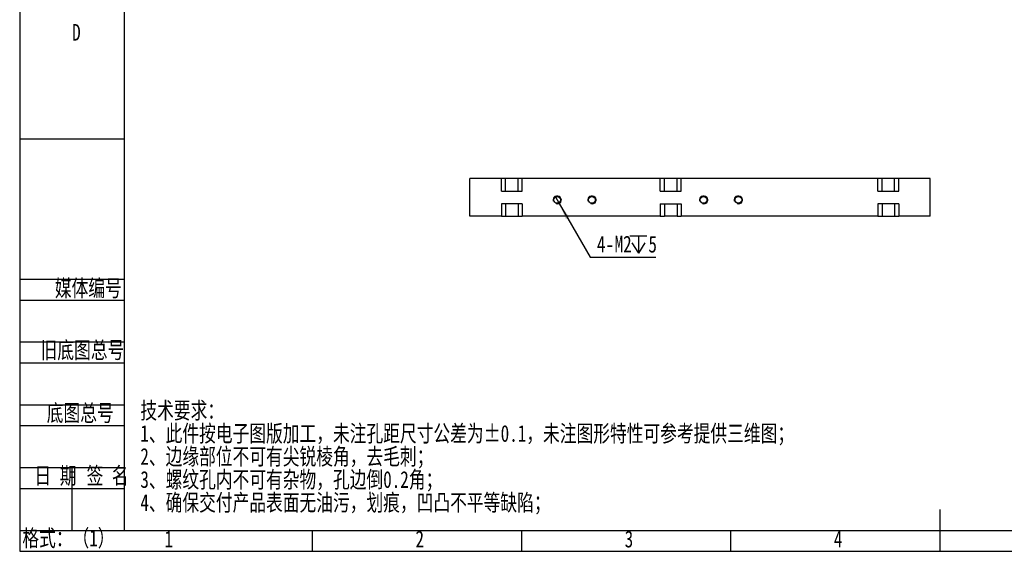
# Model space of a CAD drawing. Header units: millimetres. Extents: x 0 to 1361, y 0 to 298.
# Tile 1 of 5: x 0 to 235, y 0 to 127. Entities that reach past the tile are written whole.
import ezdxf

# ---------------------------------------------------------------- set-up
doc = ezdxf.new("R2010")
doc.units = ezdxf.units.MM
for name, color, linetype in [('10', 7, 'Continuous'), ('5', 7, 'Continuous'), ('9', 7, 'Continuous'), ('图框文字', 7, 'Continuous')]:
    doc.layers.add(name, color=color, linetype=linetype)
doc.styles.add('SLDTEXTSTYLE0', font='hyswlongfangsong.ttf', dxfattribs={"bigfont": 'bigfont'})
doc.styles.add('SLDTEXTSTYLE1', font='hyswlongfangsong.ttf')
doc.dimstyles.new('SLDDIMSTYLE2', dxfattribs={"dimtxt": 4, "dimasz": 4.08, "dimexe": 0, "dimexo": 0.0625, "dimgap": 1, "dimtad": 2, "dimrnd": 1e-09, "dimzin": 12, "dimdsep": 46, "dimtxsty": 'SLDTEXTSTYLE1', "dimblk1": 'NONE', "dimsah": 1, "dimcen": 0, "dimadec": 0, "dimazin": 3, "dimtfac": 1, "dimtmove": 0, "dimatfit": 3, "dimldrblk": 'NONE', "dimfxl": 1, "dimfrac": 2, "dimtolj": 1, "dimtzin": 12, "dimarcsym": 0})

# ---------------------------------------------------------------- blocks, each defined once
blk = doc.blocks.new('SW_SYMBOL_HOLE_DEPTH')
at = {"layer": '图框文字', "color": 0}
for p, q in [((0, 875), (800, 875)), ((100, 555), (400, 75)), ((400, 875), (400, 75)), ((700, 555), (400, 75))]:
    blk.add_line(p, q, dxfattribs=at)
blk = doc.blocks.new('_D_20')
at = {"layer": '图框文字', "transparency": 16777216}
for p, q in [((127.97, 84.77), (128.97, 83.04)), ((128.97, 83.04), (136.38, 70.21)), ((136.38, 70.21), (152.03, 70.21))]:
    blk.add_line(p, q, dxfattribs=at)
blk.add_solid([(128.97, 83.04), (130.57, 79.25), (131.45, 79.76)], dxfattribs=at)
at = {"layer": '图框文字', "transparency": 16777216, "xscale": 0.00515627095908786, "yscale": 0.00515627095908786, "zscale": 0.00515627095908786}
blk.add_blockref('SW_SYMBOL_HOLE_DEPTH', (145.81, 70.8), dxfattribs=at)
at = {"layer": '图框文字', "transparency": 16777216, "char_height": 4, "attachment_point": 1, "style": 'SLDTEXTSTYLE1'}
for s, insert in [('4-', (137.97, 75.36)), ('M2', (142.19, 75.36)), ('5', (150.27, 75.36))]:
    blk.add_mtext(s, dxfattribs=dict(at, insert=insert))
blk = doc.blocks.new('_None')

msp = doc.modelspace()

# ---------------------------------------------------------------- linework, layer by layer
at = {"color": 7, "linetype": 'Continuous', "lineweight": 25}
for p, q in [((107.623, 80.007), (107.623, 89.007)), ((115.123, 89.007), (107.623, 89.007)), ((115.123, 86.007), (115.123, 89.007)), ((116.123, 89.007), (115.123, 89.007)), ((116.123, 86.007), (116.123, 89.007)), ((119.123, 89.007), (116.123, 89.007)), ((119.123, 86.007), (119.123, 89.007)), ((120.123, 89.007), (119.123, 89.007)), ((120.123, 86.007), (120.123, 89.007)), ((153.123, 89.007), (120.123, 89.007)), ((120.123, 86.007), (120.123, 89.007)), ((153.123, 86.007), (153.123, 89.007)), ((154.123, 89.007), (153.123, 89.007)), ((154.123, 86.007), (154.123, 89.007)), ((157.123, 89.007), (154.123, 89.007)), ((157.123, 86.007), (157.123, 89.007)), ((158.123, 89.007), (157.123, 89.007)), ((158.123, 86.007), (158.123, 89.007)), ((205.123, 89.007), (158.123, 89.007)), ((158.123, 86.007), (158.123, 89.007)), ((158.123, 89.007), (158.123, 89.007)), ((205.123, 86.007), (205.123, 89.007)), ((206.123, 89.007), (205.123, 89.007)), ((206.123, 86.007), (206.123, 89.007)), ((209.123, 89.007), (206.123, 89.007)), ((209.123, 86.007), (209.123, 89.007)), ((210.123, 89.007), (209.123, 89.007)), ((210.123, 86.007), (210.123, 89.007)), ((217.623, 89.007), (210.123, 89.007)), ((210.123, 86.007), (210.123, 89.007)), ((210.123, 89.007), (210.123, 89.007)), ((217.623, 80.007), (217.623, 89.007)), ((115.123, 86.007), (120.123, 86.007)), ((120.123, 86.007), (120.123, 86.007)), ((153.123, 86.007), (158.123, 86.007)), ((158.123, 86.007), (158.123, 86.007)), ((205.123, 86.007), (210.123, 86.007)), ((210.123, 86.007), (210.123, 86.007)), ((120.123, 83.007), (115.123, 83.007)), ((115.123, 83.007), (115.123, 80.007)), ((116.123, 83.007), (116.123, 80.007)), ((119.123, 83.007), (119.123, 80.007)), ((120.123, 83.007), (120.123, 80.007)), ((120.123, 83.007), (120.123, 80.007)), ((120.123, 83.007), (120.123, 83.007)), ((153.123, 83.007), (158.123, 83.007)), ((153.123, 83.007), (153.123, 80.007)), ((154.123, 83.007), (154.123, 80.007)), ((157.123, 83.007), (157.123, 80.007)), ((158.123, 83.007), (158.123, 80.007)), ((158.123, 83.007), (158.123, 80.007)), ((158.123, 83.007), (158.123, 83.007)), ((210.123, 83.007), (205.123, 83.007)), ((205.123, 83.007), (205.123, 80.007)), ((206.123, 83.007), (206.123, 80.007)), ((209.123, 83.007), (209.123, 80.007)), ((210.123, 83.007), (210.123, 80.007)), ((210.123, 83.007), (210.123, 80.007)), ((210.123, 83.007), (210.123, 83.007)), ((115.123, 80.007), (107.623, 80.007)), ((115.123, 80.007), (116.123, 80.007)), ((116.123, 80.007), (119.123, 80.007)), ((119.123, 80.007), (120.123, 80.007)), ((153.123, 80.007), (120.123, 80.007)), ((120.123, 80.007), (120.123, 80.007)), ((153.123, 80.007), (154.123, 80.007)), ((157.123, 80.007), (154.123, 80.007)), ((157.123, 80.007), (158.123, 80.007)), ((205.123, 80.007), (158.123, 80.007)), ((158.123, 80.007), (158.123, 80.007)), ((205.123, 80.007), (206.123, 80.007)), ((206.123, 80.007), (209.123, 80.007)), ((209.123, 80.007), (210.123, 80.007)), ((217.623, 80.007), (210.123, 80.007)), ((210.123, 80.007), (210.123, 80.007))]:
    msp.add_line(p, q, dxfattribs=at)
for centre in [(128.473, 83.907), (136.773, 83.907), (163.473, 83.907), (171.773, 83.907)]:
    msp.add_circle(centre, 0.8, dxfattribs=at)
at = {"color": 7, "linetype": 'Continuous', "lineweight": 18}
for centre in [(128.473, 83.907), (136.773, 83.907), (163.473, 83.907), (171.773, 83.907)]:
    msp.add_arc(centre, 1, 255, 195, dxfattribs=at)
at = {"layer": '10', "color": 7}
for p, q in [((0, 98.5), (25, 98.5)), ((0, 65), (25, 65)), ((0, 60), (25, 60)), ((0, 50), (25, 50)), ((0, 45), (25, 45)), ((0, 35), (25, 35)), ((0, 30), (25, 30)), ((0, 20), (25, 20)), ((0, 15), (25, 15))]:
    msp.add_line(p, q, dxfattribs=at)
at = {"layer": '5', "color": 7, "lineweight": 25}
for p, q in [((25, 292), (25, 5)), ((0, 5), (415, 5))]:
    msp.add_line(p, q, dxfattribs=at)
at = {"layer": '5', "lineweight": 25}
msp.add_line((220, 0), (220, 10), dxfattribs=at)
at = {"layer": '5'}
for p, q in [((70, 0), (70, 5)), ((120, 0), (120, 5)), ((170, 0), (170, 5))]:
    msp.add_line(p, q, dxfattribs=at)
at = {"layer": '9', "color": 7}
for p, q in [((0, 297), (0, 0)), ((0, 0), (420, 0))]:
    msp.add_line(p, q, dxfattribs=at)
at = {"layer": '图框文字'}
msp.add_line((12.5, 20), (12.5, 5), dxfattribs=at)

# ---------------------------------------------------------------- texts
at = {"layer": '10', "char_height": 4}
for s, insert, attachment_point, style in [('D', (13.562, 125.928), 2, 'SLDTEXTSTYLE1'), ('技术要求：', (28.84, 35.648), 1, 'SLDTEXTSTYLE0'), ('1、此件按电子图版加工，未注孔距尺寸公差为±0.1，未注图形特性可参考提供三维图；', (28.84, 30.148), 1, 'SLDTEXTSTYLE0'), ('2、边缘部位不可有尖锐棱角，去毛刺；', (28.84, 24.648), 1, 'SLDTEXTSTYLE0'), ('3、螺纹孔内不可有杂物，孔边倒0.2角；', (28.84, 19.148), 1, 'SLDTEXTSTYLE0'), ('4、确保交付产品表面无油污，划痕，凹凸不平等缺陷；', (28.84, 13.648), 1, 'SLDTEXTSTYLE0'), ('1', (35.622, 4.928), 2, 'SLDTEXTSTYLE1'), ('2', (95.622, 4.928), 2, 'SLDTEXTSTYLE1'), ('3', (145.622, 4.928), 2, 'SLDTEXTSTYLE1'), ('4', (195.622, 4.928), 2, 'SLDTEXTSTYLE1')]:
    msp.add_mtext(s, dxfattribs=dict(at, insert=insert, attachment_point=attachment_point, style=style))
at = {"layer": '10', "color": 7, "char_height": 4, "style": 'SLDTEXTSTYLE0'}
for s, insert, attachment_point in [('媒体编号 ', (16.405, 64.849), 2), ('旧底图总号', (5, 50.063), 1), ('底图总号', (6.463, 35.033), 1), ('  日 期', (6.508, 20.066), 2), ('签 名', (21.012, 20.066), 2), ('格式：（1）', (0.63, 5.167), 1)]:
    msp.add_mtext(s, dxfattribs=dict(at, insert=insert, attachment_point=attachment_point))

# ---------------------------------------------------------------- dimensions: what is measured, and where the dimension line sits
at = {"layer": '图框文字'}
dim = msp.add_diameter_dim_2p(p1=(127.973, 84.773), p2=(128.973, 83.041), text='4-M2{\\fGDT;x}5', dimstyle='SLDDIMSTYLE2', override={"dimpost": '<>'}, dxfattribs=at)
dim.commit()
dim.dimension.update_dxf_attribs({"geometry": '_D_20', "text_midpoint": (144.998, 72.683), "dimtype": 163})

doc.saveas('drawing.dxf')
